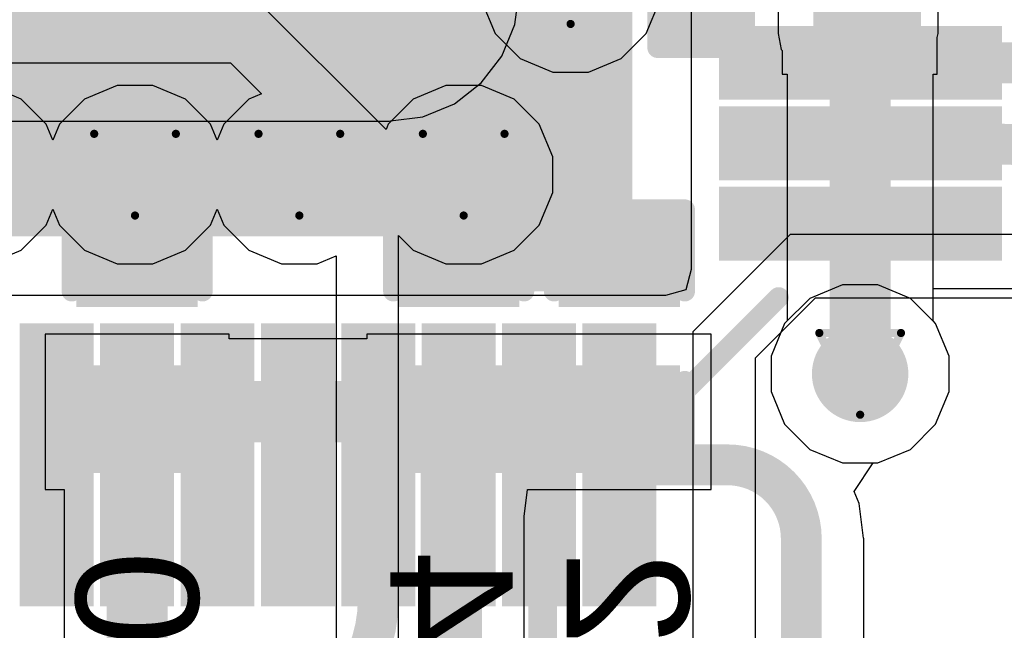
# Model space of a CAD drawing. Header units: inches. Extents: x 0 to 12.2, y 0 to 7.
# Tile 52 of 154: x 2.805 to 3.046, y 1.393 to 1.543. Entities that reach past the tile are written whole.
import ezdxf

# ---------------------------------------------------------------- set-up
doc = ezdxf.new("R2010")
doc.units = ezdxf.units.IN
doc.header["$MEASUREMENT"] = 0
for name, color, linetype in [('Bottom Layer', 5, 'Continuous'), ('Bottom Overlay', 54, 'Continuous'), ('Bottom Paste', 16, 'Continuous'), ('Bottom Solder', 6, 'Continuous'), ('Drill Drawing', 1, 'Continuous'), ('Layer 1', 16, 'Continuous'), ('Layer 2', 76, 'Continuous'), ('Top Layer', 1, 'Continuous'), ('Top Overlay', 2, 'Continuous'), ('Top Paste', 8, 'Continuous'), ('Top Solder', 216, 'Continuous'), ('Via Holes', 16, 'Continuous')]:
    doc.layers.add(name, color=color, linetype=linetype)
doc.styles.add('Arial', font='txt', dxfattribs={"height": 0.2})

# ---------------------------------------------------------------- blocks, each defined once
blk = doc.blocks.new('48_HTQFP__7_7__18')
at = {"layer": 'Top Layer'}
for points in [[(0.0629923, 0.19881905), (0.0748033, 0.19881905), (0.0748033, 0.13582695), (0.0629923, 0.13582695)], [(0.0826773, 0.19881895), (0.0944883, 0.19881895), (0.0944883, 0.13582685), (0.0826773, 0.13582685)], [(0.1023623, 0.19881915), (0.1141733, 0.19881915), (0.1141733, 0.13582705), (0.1023623, 0.13582705)], [(0.13582665, 0.1141732), (0.19881875, 0.1141732), (0.19881875, 0.1023622), (0.13582665, 0.1023622)], [(-0.1082677, 0.1082679), (0.1082677, 0.1082679), (0.1082677, -0.1082675), (-0.1082677, -0.1082675)], [(0.13582675, 0.0944883), (0.19881885, 0.0944883), (0.19881885, 0.0826773), (0.13582675, 0.0826773)], [(0.13582705, 0.0748032), (0.19881915, 0.0748032), (0.19881915, 0.0629922), (0.13582705, 0.0629922)], [(0.13582705, 0.0551182), (0.19881915, 0.0551182), (0.19881915, 0.0433072), (0.13582705, 0.0433072)], [(0.13582705, 0.0354331), (0.19881915, 0.0354331), (0.19881915, 0.0236221), (0.13582705, 0.0236221)], [(0.13582705, 0.015748), (0.19881915, 0.015748), (0.19881915, 0.003937), (0.13582705, 0.003937)], [(0.13582705, -0.003937), (0.19881915, -0.003937), (0.19881915, -0.015748), (0.13582705, -0.015748)], [(0.13582675, -0.023622), (0.19881885, -0.023622), (0.19881885, -0.035433), (0.13582675, -0.035433)]]:
    blk.add_hatch(color=1, dxfattribs=at).paths.add_polyline_path(points)
at = {"layer": 'Top Paste'}
for points in [[(0.0629923, 0.19881905), (0.0748033, 0.19881905), (0.0748033, 0.13582695), (0.0629923, 0.13582695)], [(0.0826773, 0.19881895), (0.0944883, 0.19881895), (0.0944883, 0.13582685), (0.0826773, 0.13582685)], [(0.1023623, 0.19881915), (0.1141733, 0.19881915), (0.1141733, 0.13582705), (0.1023623, 0.13582705)], [(0.13582665, 0.1141732), (0.19881875, 0.1141732), (0.19881875, 0.1023622), (0.13582665, 0.1023622)], [(-0.1082677, 0.1082679), (0.1082677, 0.1082679), (0.1082677, -0.1082675), (-0.1082677, -0.1082675)], [(0.13582675, 0.0944883), (0.19881885, 0.0944883), (0.19881885, 0.0826773), (0.13582675, 0.0826773)], [(0.13582705, 0.0748032), (0.19881915, 0.0748032), (0.19881915, 0.0629922), (0.13582705, 0.0629922)], [(0.13582705, 0.0551182), (0.19881915, 0.0551182), (0.19881915, 0.0433072), (0.13582705, 0.0433072)], [(0.13582705, 0.0354331), (0.19881915, 0.0354331), (0.19881915, 0.0236221), (0.13582705, 0.0236221)], [(0.13582705, 0.015748), (0.19881915, 0.015748), (0.19881915, 0.003937), (0.13582705, 0.003937)], [(0.13582705, -0.003937), (0.19881915, -0.003937), (0.19881915, -0.015748), (0.13582705, -0.015748)], [(0.13582675, -0.023622), (0.19881885, -0.023622), (0.19881885, -0.035433), (0.13582675, -0.035433)]]:
    blk.add_hatch(color=8, dxfattribs=at).paths.add_polyline_path(points)
at = {"layer": 'Top Solder'}
for points in [[(0.0598427, 0.20196865), (0.0779529, 0.20196865), (0.0779529, 0.13267735), (0.0598427, 0.13267735)], [(0.0795277, 0.20196855), (0.0976379, 0.20196855), (0.0976379, 0.13267725), (0.0795277, 0.13267725)], [(0.0992127, 0.20196875), (0.1173229, 0.20196875), (0.1173229, 0.13267745), (0.0992127, 0.13267745)], [(0.13267705, 0.1173228), (0.20196835, 0.1173228), (0.20196835, 0.0992126), (0.13267705, 0.0992126)], [(-0.1114173, 0.1114175), (0.1114173, 0.1114175), (0.1114173, -0.1114171), (-0.1114173, -0.1114171)], [(0.13267715, 0.0976379), (0.20196845, 0.0976379), (0.20196845, 0.0795277), (0.13267715, 0.0795277)], [(0.13267745, 0.0779528), (0.20196875, 0.0779528), (0.20196875, 0.0598426), (0.13267745, 0.0598426)], [(0.13267745, 0.0582678), (0.20196875, 0.0582678), (0.20196875, 0.0401576), (0.13267745, 0.0401576)], [(0.13267745, 0.0385827), (0.20196875, 0.0385827), (0.20196875, 0.0204725), (0.13267745, 0.0204725)], [(0.13267745, 0.0188976), (0.20196875, 0.0188976), (0.20196875, 0.0007874), (0.13267745, 0.0007874)], [(0.13267745, -0.0007874), (0.20196875, -0.0007874), (0.20196875, -0.0188976), (0.13267745, -0.0188976)], [(0.13267715, -0.0204724), (0.20196845, -0.0204724), (0.20196845, -0.0385826), (0.13267715, -0.0385826)]]:
    blk.add_hatch(color=216, dxfattribs=at).paths.add_polyline_path(points)
at = {"layer": 'Top Overlay', "const_width": 0.005}
blk.add_lwpolyline([(0.1503234, 0.1232678), (0.126323, 0.1472683)], dxfattribs=at)
at = {"layer": 'Top Overlay', "const_width": 0.0025}
for points in [[(0.125073, 0.1472683, 1), (0.127573, 0.1472683, 1)], [(0.1490734, 0.1232678, 1), (0.1515734, 0.1232678, 1)]]:
    blk.add_lwpolyline(points, format="xyb", close=True, dxfattribs=at)
blk = doc.blocks.new('C___0402_B_222')
at = {"layer": 'Bottom Layer'}
for points in [[(-0.0094999, 0.0125003), (-0.0094999, -0.0124997), (-0.0274999, -0.0124997), (-0.0274999, 0.0125003)], [(0.0274996, 0.0125003), (0.0274996, -0.0124997), (0.0094996, -0.0124997), (0.0094996, 0.0125003)]]:
    blk.add_hatch(color=5, dxfattribs=at).paths.add_polyline_path(points)
at = {"layer": 'Bottom Paste'}
for points in [[(-0.0094999, 0.0125003), (-0.0094999, -0.0124997), (-0.0274999, -0.0124997), (-0.0274999, 0.0125003)], [(0.0274996, 0.0125003), (0.0274996, -0.0124997), (0.0094996, -0.0124997), (0.0094996, 0.0125003)]]:
    blk.add_hatch(color=16, dxfattribs=at).paths.add_polyline_path(points)
at = {"layer": 'Bottom Solder'}
for points in [[(-0.0071377, 0.0148625), (-0.0071377, -0.0148619), (-0.0298621, -0.0148619), (-0.0298621, 0.0148625)], [(0.0298618, 0.0148625), (0.0298618, -0.0148619), (0.0071374, -0.0148619), (0.0071374, 0.0148625)]]:
    blk.add_hatch(color=6, dxfattribs=at).paths.add_polyline_path(points)
at = {"layer": 'Bottom Overlay', "const_width": 0.005}
for points in [[(-0.0310002, -0.0159997), (-0.0310002, 0.0160002)], [(-0.0110001, 0.0160002), (-0.0310002, 0.0160002)], [(0.0310001, 0.0160003), (0.011, 0.0160003)], [(0.0309997, -0.0159996), (0.0310001, 0.0160003)], [(-0.0109999, -0.0159997), (-0.0310002, -0.0159997)], [(0.0109996, -0.0159997), (0.0309997, -0.0159996)]]:
    blk.add_lwpolyline(points, dxfattribs=at)
at = {"layer": 'Bottom Overlay', "const_width": 0.0025}
for points in [[(-0.0322502, 0.0160002, 1), (-0.0297502, 0.0160002, 1)], [(-0.0322502, 0.0160002, 1), (-0.0297502, 0.0160002, 1)], [(-0.0122501, 0.0160002, 1), (-0.0097501, 0.0160002, 1)], [(0.00975, 0.0160003, 1), (0.01225, 0.0160003, 1)], [(0.0297501, 0.0160003, 1), (0.0322501, 0.0160003, 1)], [(0.0297501, 0.0160003, 1), (0.0322501, 0.0160003, 1)], [(-0.0322502, -0.0159997, 1), (-0.0297502, -0.0159997, 1)], [(-0.0322502, -0.0159997, 1), (-0.0297502, -0.0159997, 1)], [(-0.0122499, -0.0159997, 1), (-0.0097499, -0.0159997, 1)], [(0.0097496, -0.0159997, 1), (0.0122496, -0.0159997, 1)], [(0.0297497, -0.0159996, 1), (0.0322497, -0.0159996, 1)], [(0.0297497, -0.0159996, 1), (0.0322497, -0.0159996, 1)]]:
    blk.add_lwpolyline(points, format="xyb", close=True, dxfattribs=at)
blk = doc.blocks.new('C___0402_B_224')
at = {"layer": 'Bottom Layer'}
for points in [[(-0.0095002, 0.0125001), (-0.0095002, -0.0124999), (-0.0275002, -0.0124999), (-0.0275002, 0.0125001)], [(0.0275001, 0.0125001), (0.0275001, -0.0124999), (0.0095001, -0.0124999), (0.0095001, 0.0125001)]]:
    blk.add_hatch(color=5, dxfattribs=at).paths.add_polyline_path(points)
at = {"layer": 'Bottom Paste'}
for points in [[(-0.0095002, 0.0125001), (-0.0095002, -0.0124999), (-0.0275002, -0.0124999), (-0.0275002, 0.0125001)], [(0.0275001, 0.0125001), (0.0275001, -0.0124999), (0.0095001, -0.0124999), (0.0095001, 0.0125001)]]:
    blk.add_hatch(color=16, dxfattribs=at).paths.add_polyline_path(points)
at = {"layer": 'Bottom Solder'}
for points in [[(-0.007138, 0.0148623), (-0.007138, -0.0148621), (-0.0298624, -0.0148621), (-0.0298624, 0.0148623)], [(0.0298623, 0.0148623), (0.0298623, -0.0148621), (0.0071379, -0.0148621), (0.0071379, 0.0148623)]]:
    blk.add_hatch(color=6, dxfattribs=at).paths.add_polyline_path(points)
at = {"layer": 'Bottom Overlay', "const_width": 0.005}
for points in [[(-0.0309998, 0.016), (-0.0110001, 0.0160002)], [(-0.0309998, -0.016), (-0.0309998, 0.016)], [(0.0310001, 0.0160002), (0.0110003, 0.0160003)], [(0.0310004, -0.0160002), (0.0310001, 0.0160002)], [(-0.0109999, -0.0160002), (-0.0309998, -0.016)], [(0.0310004, -0.0160002), (0.0110001, -0.0159999)]]:
    blk.add_lwpolyline(points, dxfattribs=at)
at = {"layer": 'Bottom Overlay', "const_width": 0.0025}
for points in [[(-0.0322498, 0.016, 1), (-0.0297498, 0.016, 1)], [(-0.0322498, 0.016, 1), (-0.0297498, 0.016, 1)], [(-0.0122501, 0.0160002, 1), (-0.0097501, 0.0160002, 1)], [(0.0097503, 0.0160003, 1), (0.0122503, 0.0160003, 1)], [(0.0297501, 0.0160002, 1), (0.0322501, 0.0160002, 1)], [(0.0297501, 0.0160002, 1), (0.0322501, 0.0160002, 1)], [(-0.0322498, -0.016, 1), (-0.0297498, -0.016, 1)], [(-0.0322498, -0.016, 1), (-0.0297498, -0.016, 1)], [(-0.0122499, -0.0160002, 1), (-0.0097499, -0.0160002, 1)], [(0.0097501, -0.0159999, 1), (0.0122501, -0.0159999, 1)], [(0.0297504, -0.0160002, 1), (0.0322504, -0.0160002, 1)], [(0.0297504, -0.0160002, 1), (0.0322504, -0.0160002, 1)]]:
    blk.add_lwpolyline(points, format="xyb", close=True, dxfattribs=at)
blk = doc.blocks.new('C___0402_B_226')
at = {"layer": 'Bottom Layer'}
for points in [[(-0.0094999, 0.0124999), (-0.0094999, -0.0125001), (-0.0274999, -0.0125001), (-0.0274999, 0.0124999)], [(0.0275001, 0.0124999), (0.0275001, -0.0125001), (0.0095001, -0.0125001), (0.0095001, 0.0124999)]]:
    blk.add_hatch(color=5, dxfattribs=at).paths.add_polyline_path(points)
at = {"layer": 'Bottom Paste'}
for points in [[(-0.0094999, 0.0124999), (-0.0094999, -0.0125001), (-0.0274999, -0.0125001), (-0.0274999, 0.0124999)], [(0.0275001, 0.0124999), (0.0275001, -0.0125001), (0.0095001, -0.0125001), (0.0095001, 0.0124999)]]:
    blk.add_hatch(color=16, dxfattribs=at).paths.add_polyline_path(points)
at = {"layer": 'Bottom Solder'}
for points in [[(-0.0071377, 0.0148621), (-0.0071377, -0.0148623), (-0.0298621, -0.0148623), (-0.0298621, 0.0148621)], [(0.0298623, 0.0148621), (0.0298623, -0.0148623), (0.0071379, -0.0148623), (0.0071379, 0.0148621)]]:
    blk.add_hatch(color=6, dxfattribs=at).paths.add_polyline_path(points)
at = {"layer": 'Bottom Overlay', "const_width": 0.005}
for points in [[(-0.0309998, -0.0160001), (-0.0310002, 0.0159999)], [(-0.0110002, 0.0159999), (-0.0310002, 0.0159999)], [(0.0310001, 0.0160002), (0.0110001, 0.0160002)], [(0.0310001, -0.0160003), (0.0310001, 0.0160002)], [(-0.0110002, -0.0160002), (-0.0309998, -0.0160001)], [(0.0310001, -0.0160003), (0.0109998, -0.0159998)]]:
    blk.add_lwpolyline(points, dxfattribs=at)
at = {"layer": 'Bottom Overlay', "const_width": 0.0025}
for points in [[(-0.0322502, 0.0159999, 1), (-0.0297502, 0.0159999, 1)], [(-0.0322502, 0.0159999, 1), (-0.0297502, 0.0159999, 1)], [(-0.0122502, 0.0159999, 1), (-0.0097502, 0.0159999, 1)], [(0.0097501, 0.0160002, 1), (0.0122501, 0.0160002, 1)], [(0.0297501, 0.0160002, 1), (0.0322501, 0.0160002, 1)], [(0.0297501, 0.0160002, 1), (0.0322501, 0.0160002, 1)], [(-0.0322498, -0.0160001, 1), (-0.0297498, -0.0160001, 1)], [(-0.0322498, -0.0160001, 1), (-0.0297498, -0.0160001, 1)], [(-0.0122502, -0.0160002, 1), (-0.0097502, -0.0160002, 1)], [(0.0097498, -0.0159998, 1), (0.0122498, -0.0159998, 1)], [(0.0297501, -0.0160003, 1), (0.0322501, -0.0160003, 1)], [(0.0297501, -0.0160003, 1), (0.0322501, -0.0160003, 1)]]:
    blk.add_lwpolyline(points, format="xyb", close=True, dxfattribs=at)
blk = doc.blocks.new('C___0402_B_240')
at = {"layer": 'Bottom Layer'}
for points in [[(-0.0094999, 0.0124999), (-0.0094999, -0.0125001), (-0.0274999, -0.0125001), (-0.0274999, 0.0124999)], [(0.0274998, 0.0125001), (0.0274998, -0.0124999), (0.0094998, -0.0124999), (0.0094998, 0.0125001)]]:
    blk.add_hatch(color=5, dxfattribs=at).paths.add_polyline_path(points)
at = {"layer": 'Bottom Paste'}
for points in [[(-0.0094999, 0.0124999), (-0.0094999, -0.0125001), (-0.0274999, -0.0125001), (-0.0274999, 0.0124999)], [(0.0274998, 0.0125001), (0.0274998, -0.0124999), (0.0094998, -0.0124999), (0.0094998, 0.0125001)]]:
    blk.add_hatch(color=16, dxfattribs=at).paths.add_polyline_path(points)
at = {"layer": 'Bottom Solder'}
for points in [[(-0.0071377, 0.0148621), (-0.0071377, -0.0148623), (-0.0298621, -0.0148623), (-0.0298621, 0.0148621)], [(0.029862, 0.0148623), (0.029862, -0.0148621), (0.0071376, -0.0148621), (0.0071376, 0.0148623)]]:
    blk.add_hatch(color=6, dxfattribs=at).paths.add_polyline_path(points)
at = {"layer": 'Bottom Overlay', "const_width": 0.005}
for points in [[(-0.0310002, -0.0160002), (-0.0310001, 0.0160001)], [(-0.0310001, 0.0160001), (-0.0110003, 0.0159998)], [(0.0110001, 0.0159999), (0.0309999, 0.0160001)], [(0.0309998, -0.0159998), (0.0309999, 0.0160001)], [(-0.0310002, -0.0160002), (-0.0110002, -0.0160001)], [(0.0109999, -0.0160001), (0.0309998, -0.0159998)]]:
    blk.add_lwpolyline(points, dxfattribs=at)
at = {"layer": 'Bottom Overlay', "const_width": 0.0025}
for points in [[(-0.0322501, 0.0160001, 1), (-0.0297501, 0.0160001, 1)], [(-0.0322501, 0.0160001, 1), (-0.0297501, 0.0160001, 1)], [(-0.0122503, 0.0159998, 1), (-0.0097503, 0.0159998, 1)], [(0.0097501, 0.0159999, 1), (0.0122501, 0.0159999, 1)], [(0.0297499, 0.0160001, 1), (0.0322499, 0.0160001, 1)], [(0.0297499, 0.0160001, 1), (0.0322499, 0.0160001, 1)], [(-0.0322502, -0.0160002, 1), (-0.0297502, -0.0160002, 1)], [(-0.0322502, -0.0160002, 1), (-0.0297502, -0.0160002, 1)], [(-0.0122502, -0.0160001, 1), (-0.0097502, -0.0160001, 1)], [(0.0097499, -0.0160001, 1), (0.0122499, -0.0160001, 1)], [(0.0297498, -0.0159998, 1), (0.0322498, -0.0159998, 1)], [(0.0297498, -0.0159998, 1), (0.0322498, -0.0159998, 1)]]:
    blk.add_lwpolyline(points, format="xyb", close=True, dxfattribs=at)

msp = doc.modelspace()

# ---------------------------------------------------------------- hatches: boundary and pattern name
at = {"layer": 'Bottom Layer'}
msp.add_hatch(color=5, dxfattribs=at).paths.add_polyline_path([(3.0011115, 1.5393386), (3.0198915, 1.5393386), (3.0198915, 1.6037086), (3.0011115, 1.6037086)])
h = msp.add_hatch(color=5, dxfattribs=at)
edge = h.paths.add_edge_path()
edge.add_arc((2.9400997, 1.5516701), 0.011811, 0, 360)
h = msp.add_hatch(color=5, dxfattribs=at)
edge = h.paths.add_edge_path()
edge.add_arc((2.8334253, 1.5047652), 0.011811, 0, 360)
h = msp.add_hatch(color=5, dxfattribs=at)
edge = h.paths.add_edge_path()
edge.add_arc((2.8736694, 1.5047652), 0.011811, 0, 360)
h = msp.add_hatch(color=5, dxfattribs=at)
edge = h.paths.add_edge_path()
edge.add_arc((2.9139135, 1.5047652), 0.011811, 0, 360)
h = msp.add_hatch(color=5, dxfattribs=at)
edge = h.paths.add_edge_path()
edge.add_arc((3.011, 1.456), 0.011811, 0, 360)
at = {"layer": 'Layer 1'}
h = msp.add_hatch(color=16, dxfattribs=at)
edge = h.paths.add_edge_path()
edge.add_arc((2.9400997, 1.5516701), 0.011811, 0, 360)
h = msp.add_hatch(color=16, dxfattribs=at)
edge = h.paths.add_edge_path()
edge.add_arc((2.8334253, 1.5047652), 0.011811, 0, 360)
h = msp.add_hatch(color=16, dxfattribs=at)
edge = h.paths.add_edge_path()
edge.add_arc((2.8736694, 1.5047652), 0.011811, 0, 360)
h = msp.add_hatch(color=16, dxfattribs=at)
edge = h.paths.add_edge_path()
edge.add_arc((2.9139135, 1.5047652), 0.011811, 0, 360)
h = msp.add_hatch(color=16, dxfattribs=at)
edge = h.paths.add_edge_path()
edge.add_arc((3.011, 1.456), 0.011811, 0, 360)
at = {"layer": 'Layer 2'}
h = msp.add_hatch(color=76, dxfattribs=at)
edge = h.paths.add_edge_path()
edge.add_arc((2.9400997, 1.5516701), 0.011811, 0, 360)
h = msp.add_hatch(color=76, dxfattribs=at)
edge = h.paths.add_edge_path()
edge.add_arc((2.8334253, 1.5047652), 0.011811, 0, 360)
h = msp.add_hatch(color=76, dxfattribs=at)
edge = h.paths.add_edge_path()
edge.add_arc((2.8736694, 1.5047652), 0.011811, 0, 360)
h = msp.add_hatch(color=76, dxfattribs=at)
edge = h.paths.add_edge_path()
edge.add_arc((2.9139135, 1.5047652), 0.011811, 0, 360)
h = msp.add_hatch(color=76, dxfattribs=at)
edge = h.paths.add_edge_path()
edge.add_arc((3.011, 1.456), 0.011811, 0, 360)
at = {"layer": 'Top Layer'}
h = msp.add_hatch(color=1, dxfattribs=at)
edge = h.paths.add_edge_path()
edge.add_arc((2.9400997, 1.5516701), 0.011811, 0, 360)
h = msp.add_hatch(color=1, dxfattribs=at)
edge = h.paths.add_edge_path()
edge.add_arc((2.8334253, 1.5047652), 0.011811, 0, 360)
h = msp.add_hatch(color=1, dxfattribs=at)
edge = h.paths.add_edge_path()
edge.add_arc((2.8736694, 1.5047652), 0.011811, 0, 360)
h = msp.add_hatch(color=1, dxfattribs=at)
edge = h.paths.add_edge_path()
edge.add_arc((2.9139135, 1.5047652), 0.011811, 0, 360)
h = msp.add_hatch(color=1, dxfattribs=at)
edge = h.paths.add_edge_path()
edge.add_arc((3.011, 1.456), 0.011811, 0, 360)
at = {"layer": 'Via Holes'}
h = msp.add_hatch(color=7, dxfattribs=at)
edge = h.paths.add_edge_path()
edge.add_arc((2.8334253, 1.5047652), 0.0059055, 0, 360)
h = msp.add_hatch(color=7, dxfattribs=at)
edge = h.paths.add_edge_path()
edge.add_arc((2.8736694, 1.5047652), 0.0059055, 0, 360)
h = msp.add_hatch(color=7, dxfattribs=at)
edge = h.paths.add_edge_path()
edge.add_arc((2.9139135, 1.5047652), 0.0059055, 0, 360)
h = msp.add_hatch(color=7, dxfattribs=at)
edge = h.paths.add_edge_path()
edge.add_arc((3.011, 1.456), 0.0059055, 0, 360)

# ---------------------------------------------------------------- linework, layer by layer
at = {"layer": 'Bottom Layer'}
for p, q in [((2.9909156, 1.5782003), (2.9909156, 1.5393386)), ((3.0300874, 1.5393386), (3.0300874, 1.5513426)), ((2.9264755, 1.5415041), (2.9275196, 1.549435)), ((2.923292, 1.5338185), (2.9264755, 1.5415041)), ((2.9909156, 1.5393386), (2.9916917, 1.5354368)), ((3.0298915, 1.5383537), (3.0300874, 1.5393386)), ((3.0298915, 1.5293386), (3.0298915, 1.5383537)), ((2.9182278, 1.5272188), (2.923292, 1.5338185)), ((2.9916917, 1.5354368), (2.9918915, 1.5351378)), ((2.9918915, 1.5351378), (2.9918915, 1.5293386)), ((2.9918915, 1.5293386), (2.9931572, 1.5293386)), ((2.9931572, 1.5293386), (2.9931572, 1.4690026)), ((3.0288428, 1.4690026), (3.0288428, 1.5293386)), ((3.0288428, 1.5293386), (3.0298915, 1.5293386)), ((2.9116281, 1.5221546), (2.9182278, 1.5272188)), ((2.9039425, 1.5189711), (2.9116281, 1.5221546)), ((2.5961864, 1.517864), (2.8956949, 1.517864)), ((2.8956949, 1.517864), (2.8960116, 1.517927)), ((2.8960116, 1.517927), (2.9039425, 1.5189711)), ((2.9931572, 1.4690026), (2.9925095, 1.4683549)), ((3.0294905, 1.4683549), (3.0288428, 1.4690026)), ((2.9925095, 1.4683549), (2.989189, 1.4603385)), ((3.032811, 1.4603385), (3.0294905, 1.4683549)), ((2.8564422, 1.4657242), (2.8114422, 1.4657242)), ((2.8114422, 1.4657242), (2.8114422, 1.4277242)), ((2.8564422, 1.464567), (2.8564422, 1.4657242)), ((2.8901823, 1.464567), (2.8564422, 1.464567)), ((2.9351823, 1.4657245), (2.8901823, 1.4657245)), ((2.8901823, 1.4657245), (2.8901823, 1.464567)), ((2.9351823, 1.4657242), (2.9351823, 1.4657245)), ((2.9745524, 1.4657242), (2.9351823, 1.4657242)), ((2.9745524, 1.4277242), (2.9745524, 1.4657242)), ((2.989189, 1.4603385), (2.989189, 1.4516615)), ((3.032811, 1.4516615), (3.032811, 1.4603385)), ((2.989189, 1.4516615), (2.9925095, 1.4436451)), ((3.0294905, 1.4436451), (3.032811, 1.4516615)), ((2.9925095, 1.4436451), (2.9986451, 1.4375095)), ((3.0233549, 1.4375095), (3.0294905, 1.4436451)), ((2.9986451, 1.4375095), (3.0066615, 1.434189)), ((3.0153385, 1.434189), (3.0233549, 1.4375095)), ((3.0066615, 1.434189), (3.0153385, 1.434189)), ((2.8114422, 1.4277242), (2.8160992, 1.4277242)), ((2.8160992, 1.4277242), (2.8160992, 1.3780026)), ((2.9287574, 1.4210534), (2.9295525, 1.4277242)), ((2.9295525, 1.4277242), (2.9745524, 1.4277242)), ((2.9287574, 1.3780026), (2.9287574, 1.4210534))]:
    msp.add_line(p, q, dxfattribs=at)
for points, const_width in [([(3.011, 1.456), (3.011, 1.5518386)], 0.015), ([(2.5961864, 1.5331579), (2.8956949, 1.5331579)], 0.01), ([(2.8334253, 1.5107652), (2.8336837, 1.5105068)], 0.015), ([(2.8336837, 1.4839827), (2.8336837, 1.5105068)], 0.015), ([(2.9132979, 1.5101496), (2.9139135, 1.5107652)], 0.015), ([(2.9132979, 1.4843396), (2.9132979, 1.5101496)], 0.015), ([(2.8336837, 1.4839827), (2.8339422, 1.4837242)], 0.015), ([(2.9126823, 1.483724), (2.9126826, 1.4837243)], 0.015), ([(2.9126826, 1.4837243), (2.9132979, 1.4843396)], 0.015), ([(2.9126826, 1.4837243), (2.9520522, 1.4837243)], 0.015), ([(2.9520522, 1.4837243), (2.9520524, 1.4837245)], 0.015), ([(2.833942, 1.365), (2.833942, 1.4467242)], 0.015), ([(2.8339422, 1.4467242), (2.9126497, 1.4467242)], 0.015), ([(2.9126497, 1.4467242), (2.9520524, 1.4467242)], 0.015), ([(2.9109146, 1.365), (2.9109146, 1.4449568)], 0.015), ([(2.833942, 1.4467242), (2.8339422, 1.4467242)], 0.007)]:
    msp.add_lwpolyline(points, dxfattribs=dict(at, const_width=const_width))
for points, const_width in [([(2.9122887, 1.5497517, -0.4142135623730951), (2.8956949, 1.5331579)], 0.01), ([(2.9109146, 1.4449568, -0.4088276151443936), (2.9126497, 1.4467242)], 0.007)]:
    msp.add_lwpolyline(points, format="xyb", dxfattribs=dict(at, const_width=const_width))
for points, const_width in [([(2.8931949, 1.5331579, 1), (2.8981949, 1.5331579, 1)], 0.005), ([(2.8931949, 1.5331579, 1), (2.8981949, 1.5331579, 1)], 0.005), ([(2.8296753, 1.5107652, 1), (2.8371753, 1.5107652, 1)], 0.0075), ([(2.8299337, 1.5105068, 1), (2.8374337, 1.5105068, 1)], 0.0075), ([(2.8299337, 1.5105068, 1), (2.8374337, 1.5105068, 1)], 0.0075), ([(2.9095479, 1.5101496, 1), (2.9170479, 1.5101496, 1)], 0.0075), ([(2.9095479, 1.5101496, 1), (2.9170479, 1.5101496, 1)], 0.0075), ([(2.9101635, 1.5107652, 1), (2.9176635, 1.5107652, 1)], 0.0075), ([(2.8299337, 1.4839827, 1), (2.8374337, 1.4839827, 1)], 0.0075), ([(2.8299337, 1.4839827, 1), (2.8374337, 1.4839827, 1)], 0.0075), ([(2.8301922, 1.4837242, 1), (2.8376922, 1.4837242, 1)], 0.0075), ([(2.9089323, 1.483724, 1), (2.9164323, 1.483724, 1)], 0.0075), ([(2.9089326, 1.4837243, 1), (2.9164326, 1.4837243, 1)], 0.0075), ([(2.9089326, 1.4837243, 1), (2.9164326, 1.4837243, 1)], 0.0075), ([(2.9089326, 1.4837243, 1), (2.9164326, 1.4837243, 1)], 0.0075), ([(2.9095479, 1.4843396, 1), (2.9170479, 1.4843396, 1)], 0.0075), ([(2.9095479, 1.4843396, 1), (2.9170479, 1.4843396, 1)], 0.0075), ([(2.9483022, 1.4837243, 1), (2.9558022, 1.4837243, 1)], 0.0075), ([(2.9483022, 1.4837243, 1), (2.9558022, 1.4837243, 1)], 0.0075), ([(2.9483024, 1.4837245, 1), (2.9558024, 1.4837245, 1)], 0.0075), ([(3.00725, 1.456, 1), (3.01475, 1.456, 1)], 0.0075), ([(2.830192, 1.4467242, 1), (2.837692, 1.4467242, 1)], 0.0075), ([(2.8301922, 1.4467242, 1), (2.8376922, 1.4467242, 1)], 0.0075), ([(2.9088997, 1.4467242, 1), (2.9163997, 1.4467242, 1)], 0.0075), ([(2.9088997, 1.4467242, 1), (2.9163997, 1.4467242, 1)], 0.0075), ([(2.9483024, 1.4467242, 1), (2.9558024, 1.4467242, 1)], 0.0075), ([(2.9071646, 1.4449568, 1), (2.9146646, 1.4449568, 1)], 0.0075), ([(2.832192, 1.4467242, 1), (2.835692, 1.4467242, 1)], 0.0035), ([(2.8321922, 1.4467242, 1), (2.8356922, 1.4467242, 1)], 0.0035), ([(2.9108997, 1.4467242, 1), (2.9143997, 1.4467242, 1)], 0.0035), ([(2.9091646, 1.4449568, 1), (2.9126646, 1.4449568, 1)], 0.0035)]:
    msp.add_lwpolyline(points, format="xyb", close=True, dxfattribs=dict(at, const_width=const_width))
at = {"layer": 'Drill Drawing', "const_width": 0.002}
for points in [[(2.9300997, 1.5616701), (2.9400997, 1.5416701)], [(2.9400997, 1.5416701), (2.9500997, 1.5616701)], [(2.8234253, 1.5147652), (2.8434253, 1.5147652)], [(2.8234253, 1.5147652), (2.8334253, 1.4947652)], [(2.8334253, 1.4947652), (2.8434253, 1.5147652)], [(2.8636694, 1.5147652), (2.8836694, 1.5147652)], [(2.8636694, 1.5147652), (2.8736694, 1.4947652)], [(2.8736694, 1.4947652), (2.8836694, 1.5147652)], [(2.9039135, 1.5147652), (2.9239135, 1.5147652)], [(2.9039135, 1.5147652), (2.9139135, 1.4947652)], [(2.9139135, 1.4947652), (2.9239135, 1.5147652)], [(3.001, 1.466), (3.021, 1.466)], [(3.001, 1.466), (3.011, 1.446)], [(3.011, 1.446), (3.021, 1.466)]]:
    msp.add_lwpolyline(points, dxfattribs=at)
at = {"layer": 'Drill Drawing', "const_width": 0.001}
for points in [[(2.9395997, 1.5416701, 1), (2.9405997, 1.5416701, 1)], [(2.9395997, 1.5416701, 1), (2.9405997, 1.5416701, 1)], [(2.8229253, 1.5147652, 1), (2.8239253, 1.5147652, 1)], [(2.8229253, 1.5147652, 1), (2.8239253, 1.5147652, 1)], [(2.8429253, 1.5147652, 1), (2.8439253, 1.5147652, 1)], [(2.8429253, 1.5147652, 1), (2.8439253, 1.5147652, 1)], [(2.8631694, 1.5147652, 1), (2.8641694, 1.5147652, 1)], [(2.8631694, 1.5147652, 1), (2.8641694, 1.5147652, 1)], [(2.8831694, 1.5147652, 1), (2.8841694, 1.5147652, 1)], [(2.8831694, 1.5147652, 1), (2.8841694, 1.5147652, 1)], [(2.9034135, 1.5147652, 1), (2.9044135, 1.5147652, 1)], [(2.9034135, 1.5147652, 1), (2.9044135, 1.5147652, 1)], [(2.9234135, 1.5147652, 1), (2.9244135, 1.5147652, 1)], [(2.9234135, 1.5147652, 1), (2.9244135, 1.5147652, 1)], [(2.8329253, 1.4947652, 1), (2.8339253, 1.4947652, 1)], [(2.8329253, 1.4947652, 1), (2.8339253, 1.4947652, 1)], [(2.8731694, 1.4947652, 1), (2.8741694, 1.4947652, 1)], [(2.8731694, 1.4947652, 1), (2.8741694, 1.4947652, 1)], [(2.9134135, 1.4947652, 1), (2.9144135, 1.4947652, 1)], [(2.9134135, 1.4947652, 1), (2.9144135, 1.4947652, 1)], [(3.0005, 1.466, 1), (3.0015, 1.466, 1)], [(3.0005, 1.466, 1), (3.0015, 1.466, 1)], [(3.0205, 1.466, 1), (3.0215, 1.466, 1)], [(3.0205, 1.466, 1), (3.0215, 1.466, 1)], [(3.0105, 1.446, 1), (3.0115, 1.446, 1)], [(3.0105, 1.446, 1), (3.0115, 1.446, 1)]]:
    msp.add_lwpolyline(points, format="xyb", close=True, dxfattribs=at)
at = {"layer": 'Layer 1'}
for p, q in [((3.0066615, 1.477811), (2.9986451, 1.4744905)), ((3.0153385, 1.477811), (3.0066615, 1.477811)), ((3.0233549, 1.4744905), (3.0153385, 1.477811)), ((2.9986451, 1.4744905), (2.9925095, 1.4683549)), ((3.0294905, 1.4683549), (3.0233549, 1.4744905)), ((2.9925095, 1.4683549), (2.989189, 1.4603385)), ((3.032811, 1.4603385), (3.0294905, 1.4683549)), ((2.989189, 1.4603385), (2.989189, 1.4516615)), ((3.032811, 1.4516615), (3.032811, 1.4603385)), ((2.989189, 1.4516615), (2.9925095, 1.4436451)), ((3.0294905, 1.4436451), (3.032811, 1.4516615)), ((2.9925095, 1.4436451), (2.9986451, 1.4375095)), ((3.0233549, 1.4375095), (3.0294905, 1.4436451)), ((2.9986451, 1.4375095), (3.0066615, 1.434189)), ((3.0153385, 1.434189), (3.0233549, 1.4375095)), ((3.0066615, 1.434189), (3.0153385, 1.434189))]:
    msp.add_line(p, q, dxfattribs=at)
at = {"layer": 'Layer 2'}
for p, q in [((2.8948968, 1.5158498), (2.8590766, 1.5516701)), ((2.9182887, 1.5473316), (2.9216092, 1.5393152)), ((2.9585902, 1.5393152), (2.9619107, 1.5473316)), ((2.9216092, 1.5393152), (2.9277448, 1.5331796)), ((2.9524546, 1.5331796), (2.9585902, 1.5393152)), ((2.5513913, 1.5321579), (2.8567832, 1.5321579)), ((2.8567832, 1.5321579), (2.8644052, 1.5245359)), ((2.9277448, 1.5331796), (2.9357612, 1.5298591)), ((2.9444382, 1.5298591), (2.9524546, 1.5331796)), ((2.9357612, 1.5298591), (2.9444382, 1.5298591)), ((2.8055361, 1.5232557), (2.7975197, 1.5265762)), ((2.8290868, 1.5265762), (2.8210704, 1.5232557)), ((2.8377638, 1.5265762), (2.8290868, 1.5265762)), ((2.8457802, 1.5232557), (2.8377638, 1.5265762)), ((2.909575, 1.5265762), (2.9015586, 1.5232557)), ((2.918252, 1.5265762), (2.909575, 1.5265762)), ((2.9262684, 1.5232557), (2.918252, 1.5265762)), ((2.8644052, 1.5245359), (2.8613145, 1.5232557)), ((2.8116717, 1.5171201), (2.8055361, 1.5232557)), ((2.8210704, 1.5232557), (2.8149348, 1.5171201)), ((2.8519158, 1.5171201), (2.8457802, 1.5232557)), ((2.8613145, 1.5232557), (2.8551789, 1.5171201)), ((2.9015586, 1.5232557), (2.895423, 1.5171201)), ((2.932404, 1.5171201), (2.9262684, 1.5232557)), ((2.8133032, 1.5131812), (2.8116717, 1.5171201)), ((2.8149348, 1.5171201), (2.8133032, 1.5131812)), ((2.8535474, 1.5131812), (2.8519158, 1.5171201)), ((2.8551789, 1.5171201), (2.8535474, 1.5131812)), ((2.895423, 1.5171201), (2.8948968, 1.5158498)), ((2.9357245, 1.5091037), (2.932404, 1.5171201)), ((2.9357245, 1.5004267), (2.9357245, 1.5091037)), ((2.932404, 1.4924103), (2.9357245, 1.5004267)), ((2.8116717, 1.4924103), (2.8133032, 1.4963492)), ((2.8133032, 1.4963492), (2.8149348, 1.4924103)), ((2.8519158, 1.4924103), (2.8535474, 1.4963492)), ((2.8535474, 1.4963492), (2.8551789, 1.4924103)), ((2.8055361, 1.4862747), (2.8116717, 1.4924103)), ((2.8149348, 1.4924103), (2.8210704, 1.4862747)), ((2.8457802, 1.4862747), (2.8519158, 1.4924103)), ((2.8551789, 1.4924103), (2.8613145, 1.4862747)), ((2.9262684, 1.4862747), (2.932404, 1.4924103)), ((2.8979816, 1.3260182), (2.8979814, 1.4898519)), ((2.8979814, 1.4898519), (2.9015586, 1.4862747)), ((2.9938828, 1.4901054), (2.9700348, 1.4662574)), ((3.1021963, 1.4901053), (2.9938828, 1.4901054)), ((2.7975197, 1.4829542), (2.8055361, 1.4862747)), ((2.8210704, 1.4862747), (2.8290868, 1.4829542)), ((2.8377638, 1.4829542), (2.8457802, 1.4862747)), ((2.8613145, 1.4862747), (2.8693309, 1.4829542)), ((2.9015586, 1.4862747), (2.909575, 1.4829542)), ((2.918252, 1.4829542), (2.9262684, 1.4862747)), ((2.8290868, 1.4829542), (2.8377638, 1.4829542)), ((2.8693309, 1.4829542), (2.8780079, 1.4829542)), ((2.8780079, 1.4829542), (2.8826833, 1.4848908)), ((2.8826833, 1.4848908), (2.8826833, 1.3184848)), ((2.909575, 1.4829542), (2.918252, 1.4829542)), ((2.9853566, 1.4599055), (3.0001001, 1.474649)), ((3.0001001, 1.474649), (3.1083807, 1.474649)), ((2.9700348, 1.4662574), (2.9700348, 1.326535)), ((2.9853566, 1.3197288), (2.9853566, 1.4599055))]:
    msp.add_line(p, q, dxfattribs=at)
at = {"layer": 'Top Layer'}
for p, q in [((2.9696115, 1.5480588), (2.9696115, 1.5283738)), ((2.9696115, 1.5283738), (2.9696114, 1.5283738)), ((2.9696114, 1.5283738), (2.9696114, 1.4965628)), ((2.9696114, 1.4965628), (2.9696116, 1.4965628)), ((2.9696116, 1.4965628), (2.9696116, 1.4815394)), ((2.9696116, 1.4815394), (2.9683008, 1.4765347)), ((2.9683008, 1.4765347), (2.9632964, 1.4752244)), ((3.0288428, 1.4690026), (3.0288428, 1.4768778)), ((3.0288428, 1.4768778), (3.0526036, 1.4768778)), ((2.8301625, 1.4752243), (2.7242733, 1.4752243)), ((2.8301625, 1.475224), (2.8301625, 1.4752243)), ((2.9164618, 1.475224), (2.8301625, 1.475224)), ((2.9361467, 1.4752243), (2.9164618, 1.4752243)), ((2.9164618, 1.4752243), (2.9164618, 1.475224)), ((2.9632964, 1.4752244), (2.9361467, 1.4752244)), ((2.9361467, 1.4752244), (2.9361467, 1.4752243)), ((3.0294905, 1.4683549), (3.0288428, 1.4690026)), ((3.032811, 1.4603385), (3.0294905, 1.4683549)), ((3.032811, 1.4516615), (3.032811, 1.4603385)), ((3.0294905, 1.4436451), (3.032811, 1.4516615)), ((3.0233549, 1.4375095), (3.0294905, 1.4436451)), ((3.0153385, 1.434189), (3.0233549, 1.4375095)), ((3.0095376, 1.4271889), (3.0142149, 1.434189)), ((3.0142149, 1.434189), (3.0153385, 1.434189)), ((3.0107379, 1.4242912), (3.0095376, 1.4271889)), ((3.0118578, 1.4157848), (3.0107379, 1.4242912)), ((3.011883, 1.4156581), (3.0118578, 1.4157848)), ((3.011883, 1.3200806), (3.011883, 1.4156581))]:
    msp.add_line(p, q, dxfattribs=at)
for points, const_width in [([(3.0111075, 1.5321533), (3.0961219, 1.5321533)], 0.01), ([(3.0116222, 1.5129615), (3.0376035, 1.5124044)], 0.01), ([(3.0376035, 1.5124044), (3.0521844, 1.5120919)], 0.01), ([(3.011, 1.4901434), (3.0110004, 1.4901438)], 0.015), ([(3.011, 1.456), (3.011, 1.4901434)], 0.015), ([(3.0110004, 1.4926761), (3.0111076, 1.4927833)], 0.007), ([(3.0110004, 1.4901438), (3.0110004, 1.4926761)], 0.007), ([(2.833942, 1.365), (2.833942, 1.433728)], 0.01), ([(2.8929972, 1.4008858), (2.8929972, 1.433728)], 0.01), ([(2.912682, 1.365), (2.9126822, 1.433728)], 0.01), ([(2.9323673, 1.4337283), (2.9332256, 1.43287)], 0.007), ([(2.9520522, 1.4337284), (2.978519, 1.4337284)], 0.01), ([(2.9332256, 1.32851), (2.9332256, 1.43287)], 0.007), ([(2.9965891, 1.4156581), (2.9965891, 1.4156582)], 0.01), ([(2.9965891, 1.3010806), (2.9965891, 1.4156581)], 0.01)]:
    msp.add_lwpolyline(points, dxfattribs=dict(at, const_width=const_width))
for points, const_width in [([(3.0086075, 1.5321533, 1), (3.0136075, 1.5321533, 1)], 0.005), ([(3.0091222, 1.5129615, 1), (3.0141222, 1.5129615, 1)], 0.005), ([(3.0351035, 1.5124044, 1), (3.0401035, 1.5124044, 1)], 0.005), ([(3.0351035, 1.5124044, 1), (3.0401035, 1.5124044, 1)], 0.005), ([(3.00725, 1.4901434, 1), (3.01475, 1.4901434, 1)], 0.0075), ([(3.00725, 1.4901434, 1), (3.01475, 1.4901434, 1)], 0.0075), ([(3.0072504, 1.4901438, 1), (3.0147504, 1.4901438, 1)], 0.0075), ([(3.0092504, 1.4926761, 1), (3.0127504, 1.4926761, 1)], 0.0035), ([(3.0092504, 1.4926761, 1), (3.0127504, 1.4926761, 1)], 0.0035), ([(3.0093576, 1.4927833, 1), (3.0128576, 1.4927833, 1)], 0.0035), ([(3.0092504, 1.4901438, 1), (3.0127504, 1.4901438, 1)], 0.0035), ([(3.00725, 1.456, 1), (3.01475, 1.456, 1)], 0.0075), ([(2.831442, 1.433728, 1), (2.836442, 1.433728, 1)], 0.005), ([(2.8904972, 1.433728, 1), (2.8954972, 1.433728, 1)], 0.005), ([(2.9101822, 1.433728, 1), (2.9151822, 1.433728, 1)], 0.005), ([(2.9306173, 1.4337283, 1), (2.9341173, 1.4337283, 1)], 0.0035), ([(2.9495522, 1.4337284, 1), (2.9545522, 1.4337284, 1)], 0.005), ([(2.976019, 1.4337284, 1), (2.981019, 1.4337284, 1)], 0.005), ([(2.9760191, 1.4337283, 1), (2.9810191, 1.4337283, 1)], 0.005), ([(2.9314756, 1.43287, 1), (2.9349756, 1.43287, 1)], 0.0035), ([(2.9314756, 1.43287, 1), (2.9349756, 1.43287, 1)], 0.0035), ([(2.9940891, 1.4156582, 1), (2.9990891, 1.4156582, 1)], 0.005), ([(2.9940891, 1.4156581, 1), (2.9990891, 1.4156581, 1)], 0.005), ([(2.9940891, 1.4156581, 1), (2.9990891, 1.4156581, 1)], 0.005), ([(2.9940891, 1.4156581, 1), (2.9990891, 1.4156581, 1)], 0.005), ([(2.8904972, 1.4008858, 1), (2.8954972, 1.4008858, 1)], 0.005), ([(2.8904972, 1.4008858, 1), (2.8954972, 1.4008858, 1)], 0.005)]:
    msp.add_lwpolyline(points, format="xyb", close=True, dxfattribs=dict(at, const_width=const_width))
at = {"layer": 'Top Layer', "const_width": 0.01}
for points in [[(2.9785191, 1.4337283, -0.4142103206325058), (2.9965891, 1.4156581)], [(2.8929972, 1.4008858, -0.198912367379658), (2.8824865, 1.3755107)]]:
    msp.add_lwpolyline(points, format="xyb", dxfattribs=at)

# ---------------------------------------------------------------- block references
at = {"rotation": 270}
for name, p in [('48_HTQFP__7_7__18', (2.8437845, 1.6010511)), ('C___0402_B_226', (2.8339423, 1.4652243)), ('C___0402_B_222', (2.912682, 1.4652241)), ('C___0402_B_224', (2.9520523, 1.4652243))]:
    msp.add_blockref(name, p, dxfattribs=at)
msp.add_blockref('C___0402_B_240', (2.9923917, 1.5518385))

# ---------------------------------------------------------------- texts
at = {"layer": 'Bottom Overlay', "style": 'Arial', "text_generation_flag": 2}
for s, p in [('C130', (2.8189469, 1.312517)), ('C134', (2.8959194, 1.3125169)), ('C132', (2.9391197, 1.312517))]:
    msp.add_text(s, height=0.03, rotation=270, dxfattribs=at).set_placement(p)

doc.saveas('drawing.dxf')
